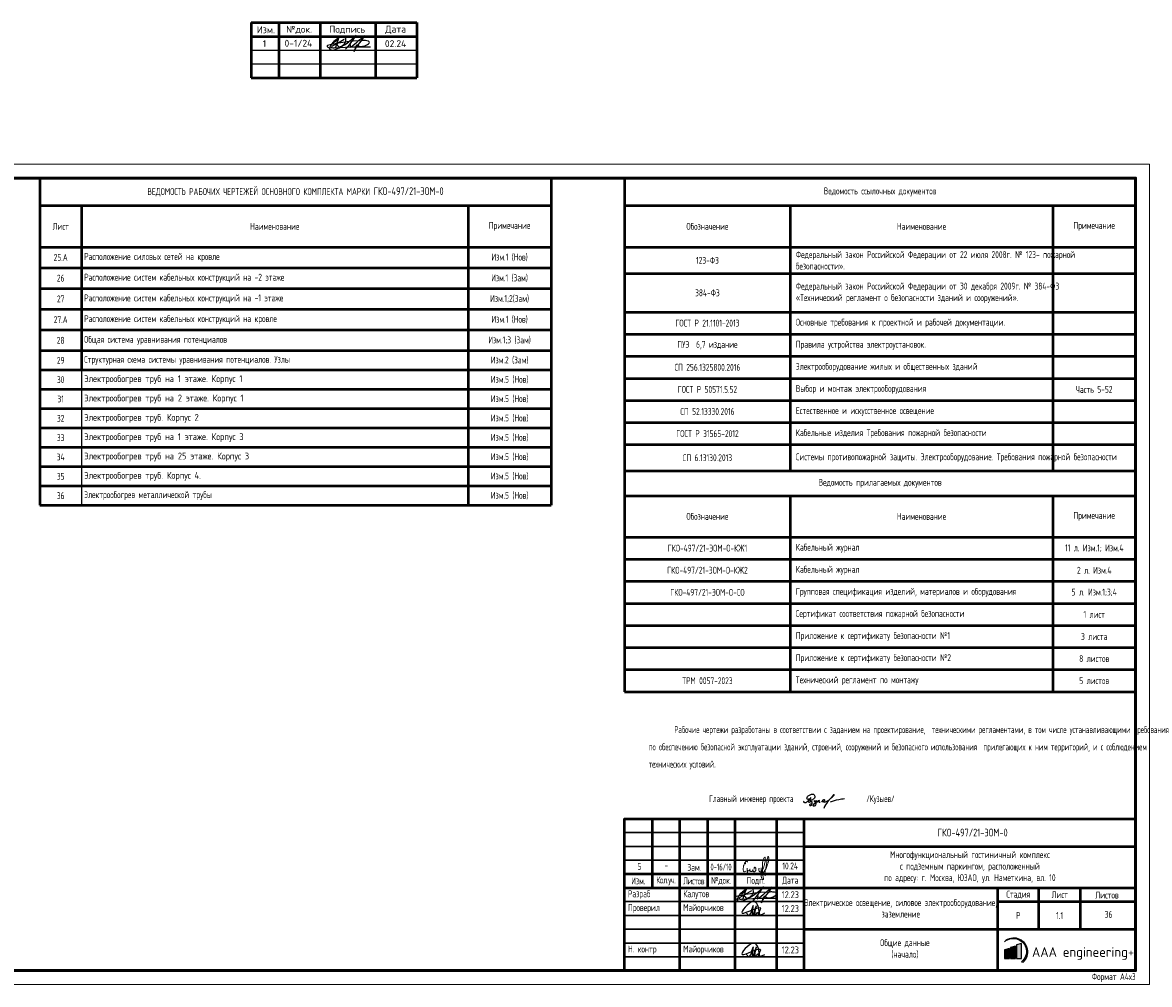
# Model space of a CAD drawing. Header units: millimetres. Extents: x -101899 to 582947, y -77476 to 345289.
# Tile 57 of 100: x 4991 to 45783, y 156781 to 191612. Entities that reach past the tile are written whole.
import ezdxf

# ---------------------------------------------------------------- set-up
doc = ezdxf.new("R2010")
doc.units = ezdxf.units.MM
doc.layers.add('A-____-NOTE-TEXT', color=5, linetype='Continuous', lineweight=5, true_color=0x0000ff)
doc.layers.add('pecat', color=7, linetype='Continuous')
doc.layers.add('текст', color=7, linetype='Continuous', lineweight=20)
doc.layers.add('ФОРМАТ', color=7, linetype='Continuous', lineweight=18)
doc.styles.add('$_Electrical_gost', font='cs_gost2304.shx', dxfattribs={"width": 0.8})
doc.styles.add('ЭН', font='GOST_Common.ttf')

# ---------------------------------------------------------------- blocks, each defined once
blk = doc.blocks.new('*U65')
at = {"layer": 'ФОРМАТ', "lineweight": 50}
for p, q in [((5, 155), (5, 90)), ((5, 145), (20, 145)), ((5, 130), (20, 130)), ((5, 110), (20, 110)), ((8, 65), (8, 90)), ((13, 5), (13, 90)), ((8, 30), (8, 65)), ((8, 65), (20, 65)), ((8, 5), (8, 30)), ((8, 30), (20, 30)), ((20, 5), (8, 5))]:
    blk.add_line(p, q, dxfattribs=at)
at = {"layer": 'ФОРМАТ', "lineweight": 35}
for p, q in [((10, 155), (10, 90)), ((14.84, 155), (14.84, 90)), ((8, 90), (20, 90)), ((8, 90), (20, 90))]:
    blk.add_line(p, q, dxfattribs=at)
at = {"layer": 'ФОРМАТ'}
blk.add_lwpolyline([(0, 297), (630, 297), (630, 0), (0, 0)], close=True, dxfattribs=at)
at = {"layer": 'ФОРМАТ', "lineweight": 53}
blk.add_lwpolyline([(20, 5), (625, 5), (625, 292), (20, 292)], close=True, dxfattribs=at)
at = {"layer": 'ФОРМАТ', "lineweight": 50}
blk.add_lwpolyline([(20, 90), (0, 90), (0, 155), (20, 155)], dxfattribs=at)
at = {"layer": 'ФОРМАТ', "lineweight": 15, "char_height": 2.5, "rotation": 90, "style": '$_Electrical_gost'}
for s, insert, width, attachment_point in [('\\pxl1,t1;Согласовано', (2.5, 90), 65, 4), ('Взам инв. №', (10.5, 77.5), 25, 5), ('Подп. и дата', (10.5, 47.5), 35, 5), ('Инв. № подп.', (10.5, 17.5), 25, 5)]:
    blk.add_mtext(s, dxfattribs=dict(at, insert=insert, width=width, attachment_point=attachment_point))
at = {"layer": 'ФОРМАТ', "lineweight": 15, "insert": (625, 2.5), "char_height": 2.5, "width": 42.3874, "attachment_point": 6, "style": '$_Electrical_gost'}
blk.add_mtext('Формат А4х3', dxfattribs=at)
blk = doc.blocks.new('А.Майорчиков')
at = {"layer": 'pecat', "color": 0, "linetype": 'ByBlock', "lineweight": -2}
for points in [[(9.15, 0.19), (6.53, 5.2), (2.48, 0.9), (9.34, 2.54), (8.41, 0.28), (10.98, 0.93)], [(4.13, 0.87), (4.88, 0.03), (6.46, 3.37), (6.66, 3.84)], [(7.72, 3.61), (6.35, 0.21), (6.57, 3.01), (6.66, 3.84)], [(7.72, 3.61), (7.56, 0.35), (8.6, 1.07), (9.07, 0.08), (9.15, 0.19)]]:
    blk.add_spline(points, degree=3, dxfattribs=at)
blk = doc.blocks.new('Штамп 3')
at = {"true_color": 0x504d51}
h = blk.add_hatch(color=251, dxfattribs=at)
h.dxf.hatch_style = 1
h.paths.add_polyline_path([(137.54, 10.47, -1.033512), (143.66, 3.22), (144.25, 3.04, 1.014927)])
at = {"true_color": 0x4b2401}
h = blk.add_hatch(color=38, dxfattribs=at)
h.dxf.hatch_style = 1
h.paths.add_polyline_path([(141.51, 8.85), (139.66, 8.38), (139.66, 4.41), (141.51, 4.41)])
at = {"true_color": 0x139b48}
h = blk.add_hatch(color=114, dxfattribs=at)
h.dxf.hatch_style = 1
h.paths.add_polyline_path([(143.68, 9.85), (141.83, 9.38), (141.83, 4.41), (143.68, 4.41)])
at = {"true_color": 0x504d51}
h = blk.add_hatch(color=251, dxfattribs=at)
h.dxf.hatch_style = 1
h.paths.add_polyline_path([(139.35, 8.01), (137.5, 7.53), (137.5, 4.41), (139.35, 4.41)])
at = {"linetype": 'ByBlock', "lineweight": 25}
blk.add_line((135, 0), (135, 0), dxfattribs=at)
at = {"color": 5, "ltscale": 100}
for points in [[(43.28, 27.38, 0.103904), (43.61, 26.69, 0.235071), (44.38, 26.28, 0.161521), (45.57, 26.81, 0.128808), (46.54, 27.99, 0.085182), (46.66, 28.82, 0.175378), (46.38, 29.61, 0.191596), (45.16, 29.94, 0.119018), (43.97, 29.48, 0.027118), (42.7, 28.54, 0.092445), (41.23, 26.84, 0.062634), (40.74, 25.89, 0.335684), (40.97, 25.21, 0.174698), (42.44, 25.15), (44.15, 25.89, 0.034647), (46.69, 27.31), (47.64, 28), (48.92, 29.08), (50.31, 30.49), (47.42, 26.46), (46.54, 25.39), (48.03, 27.11, -0.763325), (48.26, 27.01, -0.065177), (48.21, 26.72), (48.01, 26.02, 0.052351), (49.3, 26.83), (50.32, 27.69, 0.026697), (51.22, 28.47), (52.49, 29.48), (53.41, 30.32), (52.14, 28.45), (50.92, 26.96), (50.06, 25.73), (49.59, 24.51), (50.42, 26.7, -0.553862), (51.03, 26.84, 0.092612), (51.49, 26.49, 0.087518), (52.39, 26.36, 0.069253), (53.77, 26.75), (54.45, 27.11, 0.092964), (55.08, 27.61, 0.484334), (54.76, 28.29, 0.050486), (53.71, 28.47, 0.039715), (52.14, 28.45), (49.26, 28.25), (47.98, 28.16), (43.93, 27.58), (40.97, 26.99), (40.04, 26.73, 0.32462), (39.87, 26.35, 0.275801), (40.35, 26.05), (42.4, 25.92), (46.49, 26.17), (48.37, 26.19), (50.82, 26.22), (52.6, 26.25), (55.53, 26.2)], [(41.88, 27.72, 0.186939), (44.01, 29.4, 0.016559), (42.83, 26.04, -0.458633), (41.69, 25.89, -0.463695), (41.8, 26.56), (43.59, 27.58), (46.05, 29.06)]]:
    blk.add_lwpolyline(points, format="xyb", dxfattribs=at)
at = {"color": 251, "true_color": 0x504d51}
blk.add_lwpolyline([(137.54, 10.47, -1.033512), (143.66, 3.22), (144.25, 3.04, 1.014927), (137.54, 10.47)], format="xyb", dxfattribs=at)
at = {"color": 38, "true_color": 0x4b2401}
blk.add_lwpolyline([(139.66, 4.41), (141.51, 4.41), (141.51, 8.85), (139.66, 8.38)], close=True, dxfattribs=at)
at = {"color": 114, "true_color": 0x139b48}
blk.add_lwpolyline([(141.83, 4.41), (143.68, 4.41), (143.68, 9.85), (141.83, 9.38)], close=True, dxfattribs=at)
at = {"color": 251, "true_color": 0x504d51}
blk.add_lwpolyline([(137.5, 4.41), (139.35, 4.41), (139.35, 8.01), (137.5, 7.53)], close=True, dxfattribs=at)
at = {"layer": 'A-____-NOTE-TEXT'}
for points, knots in [([(48.75, 37.09), (48.7, 37.05), (48.57, 36.95), (48.63, 36.52), (48.59, 36.03), (49.14, 35.51), (49.57, 35.95), (49.51, 36.46), (49.47, 37.89), (49.46, 36.19), (49.63, 35.67), (49.68, 35.38), (49.27, 35.28), (50.23, 36.8), (50.37, 37.75), (50.97, 39.29), (50.92, 41.89), (49.94, 39.75), (50.01, 38.17), (49.88, 35.84), (50.17, 34.09), (50.27, 33.12), (49.99, 32.66), (49.36, 34.06), (49.38, 34.61), (49.34, 35.4), (50.05, 35.34), (50.78, 36.08), (51.39, 37.28), (51.82, 38.53), (52.18, 39.71), (52.33, 40.51), (51.91, 41.77), (51.4, 38.97), (51.25, 37.73), (50.74, 35.55), (50.86, 34.63), (50.91, 34.28)], [0, 0, 0, 0, 0.171393, 0.462094, 1.155737, 1.720369, 2.134476, 2.581555, 3.413728, 4.727463, 4.955197, 5.268252, 5.386123, 5.974734, 8.275816, 9.709852, 11.379458, 12.738559, 14.08585, 16.758326, 19.400492, 19.4584, 19.701898, 20.658885, 22.005926, 22.211787, 22.746414, 23.520346, 25.302356, 26.708962, 27.532365, 28.93512, 29.430518, 30.452004, 33.845551, 35.598043, 36.6598, 36.6598, 36.6598, 36.6598]), ([(44.53, 39.28), (44.49, 39.43), (44.4, 39.78), (44.11, 39.68), (43.84, 39.45), (43.63, 39.23), (43.58, 38.99), (43.67, 38.54), (43.83, 38.88), (43.61, 39.2), (43.45, 39.01), (43.3, 38.55), (43.18, 38.23), (43.08, 37.93), (43.03, 37.52), (42.98, 37.09), (42.91, 36.62), (42.96, 36.22), (43.17, 35.89), (43.48, 35.7), (43.74, 35.95), (43.88, 36.08)], [0, 0, 0, 0, 0.00156145, 0.00237391, 0.00318637, 0.00426225, 0.00533812, 0.00576408, 0.00720477, 0.00786618, 0.00889718, 0.00992817, 0.01103358, 0.01213898, 0.01353242, 0.01492586, 0.01652142, 0.01811698, 0.01894265, 0.01976832, 0.02164005, 0.02164005, 0.02164005, 0.02164005]), ([(44.33, 37.12), (44.34, 36.99), (44.39, 36.61), (44.46, 36.08), (44.5, 35.72), (44.52, 35.51), (44.45, 35.73), (44.39, 36.07), (44.41, 36.29), (44.58, 36.24), (44.82, 36.11), (45.03, 36.08), (45.22, 36.26), (45.35, 36.56), (45.44, 36.91), (45.38, 36.75), (45.33, 36.42), (45.33, 36.24), (45.46, 36.06), (45.66, 35.94), (45.87, 35.9), (46.09, 35.95), (46.27, 36.07), (46.39, 36.24), (46.45, 36.44), (46.49, 36.8), (46.47, 36.56), (46.49, 36.24), (46.53, 36.04), (46.62, 35.87), (46.81, 35.79), (47.06, 35.82), (47.27, 35.92), (47.4, 36.07), (47.48, 36.24), (47.53, 36.42), (47.56, 36.6), (47.58, 36.79), (47.57, 36.99), (47.51, 37.17), (47.4, 37.33), (47.22, 37.47), (47, 37.39), (46.85, 37.11), (46.88, 36.89), (46.89, 36.76)], [0, 0, 0, 0, 0.00129405, 0.00258809, 0.00323512, 0.00420565, 0.00547717, 0.00607914, 0.0066811, 0.00758406, 0.00823518, 0.00880474, 0.0093743, 0.01024675, 0.01089139, 0.01218066, 0.01264098, 0.01336454, 0.01415422, 0.01479727, 0.01544031, 0.01613694, 0.01683356, 0.01735602, 0.01787849, 0.01835135, 0.01966146, 0.0200997, 0.02060927, 0.02137362, 0.02213797, 0.02294275, 0.02354633, 0.0242984, 0.02484929, 0.02540017, 0.02595105, 0.02656826, 0.02718548, 0.0278027, 0.02841992, 0.02901094, 0.02976194, 0.0305756, 0.03182741, 0.03182741, 0.03182741, 0.03182741])]:
    blk.add_open_spline(points, degree=3, knots=knots, dxfattribs=at)
at = {"layer": 'ФОРМАТ', "lineweight": 50}
for p, q in [((10, 55), (10, 30)), ((20, 0), (20, 55)), ((30, 55), (30, 30)), ((40, 0), (40, 55)), ((55, 55), (55, 0)), ((65, 0), (65, 55)), ((65, 45), (185, 45)), ((0, 35), (65, 35)), ((0, 30), (185, 30)), ((135, 30), (135, 0)), ((150, 15), (150, 30)), ((164.88, 30), (164.88, 15)), ((135, 25), (185, 25)), ((65, 15), (185, 15))]:
    blk.add_line(p, q, dxfattribs=at)
at = {"layer": 'ФОРМАТ', "lineweight": 30}
for p, q in [((0, 50), (65, 50)), ((0, 45), (65, 45)), ((0, 40), (65, 40)), ((0, 25), (65, 25)), ((0, 20), (65, 20)), ((0, 15), (65, 15)), ((0, 10), (65, 10)), ((0, 5), (65, 5))]:
    blk.add_line(p, q, dxfattribs=at)
at = {"layer": 'ФОРМАТ', "lineweight": 15}
blk.add_line((150, 30), (135, 30), dxfattribs=at)
at = {"layer": 'ФОРМАТ', "lineweight": 50}
blk.add_lwpolyline([(185, 0), (0, 0), (0, 55), (185, 55)], close=True, dxfattribs=at)
at = {"color": 5, "ltscale": 100, "xscale": 0.96, "yscale": 0.96, "zscale": 0.96}
for p in [(40.23, 20), (40.23, 5)]:
    blk.add_blockref('А.Майорчиков', p, dxfattribs=at)
at = {"insert": (147.49, 8.5), "char_height": 3.5, "attachment_point": 1, "style": 'ЭН'}
blk.add_mtext('AAA engineering+', dxfattribs=at)
at = {"layer": 'текст', "char_height": 2.5, "style": '$_Electrical_gost'}
for s, insert, width, attachment_point in [('{\\H1.125x;ГКО-497/21-ЭОМ-0}', (113.3, 50), 34.3745, 4), ('Многофункциональный гостиничный комплекс\\Pс подземным паркингом, расположенный\\Pпо адресу: г. Москва, ЮЗАО, ул. Наметкина, вл. 10', (125, 37.5), 109.4637, 5), ('-', (14.48, 39.38), 2.8011, 1), ('Зам.', (22.74, 37.41), 5.9535, 4), ('{\\W0.7;0-16/10}', (31.1, 37.51), 7.9811, 4), ('Изм.', (5, 32.5), 10, 5), ('{\\T0.9;Кол.уч.}', (15, 32.5), 10, 5), ('{\\T0.9;Листов}', (25, 32.5), 10, 5), ('№док.', (35, 32.5), 10, 5), ('Подп.', (47.5, 32.5), 15, 5), ('Дата', (60, 32.5), 10, 5), (' Разраб', (0, 27.5), 20, 4), (' Калутов', (20, 27.5), 20, 4), ('{\\W0.9;12.23}', (60, 27.5), 10, 5), ('Стадия', (142.5, 27.5), 15, 5), ('Лист', (157.5, 27.5), 15, 5), ('Листов', (174.63, 27.37), 20, 5), ('Электрическое освещение, силовое электрооборудование,\\Pзаземление', (100, 22.58), 70, 5), (' Проверил', (0, 22.5), 20, 4), (' Майорчиков', (20, 22.5), 20, 4), ('{\\W0.9;12.23}', (60, 22.5), 10, 5), ('Р', (142.5, 20), 15, 5), (' Н. контр', (0, 7.5), 20, 4), ('{\\W0.9;12.23}', (60, 7.5), 10, 5), (' Майорчиков', (20, 7.5), 20, 4)]:
    blk.add_mtext(s, dxfattribs=dict(at, insert=insert, width=width, attachment_point=attachment_point))
at = {"layer": 'текст', "char_height": 2.5, "attachment_point": 1, "style": '$_Electrical_gost'}
for s, width, insert in [('\\pxsm1.5;5', 2.5, (4.66, 38.96)), ('\\pxsm1.5;10.24', 5.8481, (57.1, 39.14))]:
    blk.add_mtext_dynamic_manual_height_columns(s, width=width, gutter_width=1000, heights=[0], dxfattribs=dict(at, insert=insert))
blk = doc.blocks.new('*T361')
at = {"color": 0, "linetype": 'ByBlock', "lineweight": 50, "transparency": 16777216}
for p, q in [((0, 0), (18500, 0)), ((0, 0), (0, -18601)), ((18500, 0), (18500, -18601)), ((0, -1000), (18500, -1000)), ((6000, -1000), (6000, -10601)), ((15500, -1000), (15500, -10601)), ((0, -2500), (18500, -2500)), ((0, -3459), (18500, -3459)), ((0, -4853), (18500, -4853)), ((0, -5653), (18500, -5653)), ((0, -6453), (18500, -6453)), ((0, -7253), (18500, -7253)), ((0, -8053), (18500, -8053)), ((0, -8853), (18500, -8853)), ((0, -9653), (18500, -9653)), ((0, -10601), (18500, -10601)), ((0, -11501), (18500, -11501)), ((6000, -11501), (6000, -18601)), ((15500, -11501), (15500, -18601)), ((0, -13001), (18500, -13001)), ((0, -13801), (18500, -13801)), ((0, -14601), (18500, -14601)), ((0, -15401), (18500, -15401)), ((0, -16201), (18500, -16201)), ((0, -17001), (18500, -17001)), ((0, -17801), (18500, -17801)), ((0, -18601), (18500, -18601))]:
    blk.add_line(p, q, dxfattribs=at)
at = {"color": 0, "transparency": 16777216, "char_height": 250, "style": '$_Electrical_gost'}
for s, insert, width, attachment_point in [('Ведомость ссылочных документов', (9250, -500), 18200, 5), ('Обозначение', (3000, -1750), 5700, 5), ('Наименование', (10750, -1750), 9200, 5), ('Примечание', (17000, -1750), 2700, 5), ('{\\C256;123-ФЗ}', (3000, -2979), 5800, 5), ('{\\C256;Федеральный закон Российской Федерации от 22 июля 2008г. № 123- пожарной безопасности».}', (6200, -2979), 9100, 4), ('{\\C256;Федеральный закон Российской Федерации от 30 декабря 2009г. № 384-ФЗ «Технический регламент о безопасности зданий и сооружений».}', (6200, -4156), 9100, 4), ('{\\C256;384-ФЗ}', (3000, -4156), 5800, 5), ('{\\C256;Основные требования к проектной и рабочей документации.}', (6200, -5253), 9100, 4), ('{\\C256;ГОСТ Р 21.1101-2013}', (3000, -5253), 5800, 5), ('ПУЭ  6,7 издание ', (3000, -6053), 5800, 5), ('Правила устройства электроустановок.', (6200, -6053), 9100, 4), ('Электрооборудование жилых и общественных зданий', (6200, -6853), 9100, 4), ('СП 256.1325800.2016', (3000, -6853), 5800, 5), ('ГОСТ Р 50571.5.52', (3000, -7653), 5800, 5), ('Выбор и монтаж электрооборудования', (6200, -7653), 9100, 4), ('Часть 5-52', (17000, -7653), 2800, 5), ('{\\C256;СП 52.13330.2016}', (3000, -8453), 5800, 5), ('{\\C256;Естественное и искусственное освещение}', (6200, -8453), 9100, 4), ('{\\C256;Кабельные изделия Требования пожарной безопасности}', (6200, -9253), 9100, 4), ('{\\C256;ГОСТ Р 31565-2012}', (3000, -9253), 5800, 5), ('{\\C256;Системы противопожарной защиты. Электрооборудование. Требования пожарной безопасности}', (6200, -10127), 9100, 4), ('{\\C256;СП 6.13130.2013}', (3000, -10127), 5800, 5), ('Ведомость прилагаемых документов', (9250, -11051), 18200, 5), ('Обозначение', (3000, -12251), 5700, 5), ('Наименование', (10750, -12251), 9200, 5), ('Примечание', (17000, -12251), 2700, 5), ('11 л. Изм.1; Изм.4', (17000, -13401), 2700, 5), ('{\\C256;ГКО-497/21-ЭОМ-О-}КЖ1', (3000, -13401), 5700, 5), ('Кабельный журнал', (6200, -13401), 9100, 4), ('{\\C256;ГКО-497/21-ЭОМ-О-}КЖ2', (3000, -14201), 5700, 5), ('Кабельный журнал', (6200, -14201), 9100, 4), ('2 л. Изм.4', (17000, -14201), 2700, 5), ('Групповая спецификация изделий, материалов и оборудования', (6200, -15001), 9100, 4), ('{\\C256;ГКО-497/21-ЭОМ-О-}СО', (3000, -15001), 5700, 5), ('5 л. Изм.1;3;4', (17000, -15001), 2700, 5), ('Сертификат соответствия пожарной безопасности', (6200, -15801), 9100, 4), ('1 лист', (17000, -15801), 2700, 5), ('Приложение к сертификату безопасности №1', (6200, -16601), 9100, 4), ('3 листа', (17000, -16601), 2700, 5), ('Приложение к сертификату безопасности №2', (6200, -17401), 9100, 4), ('8 листов', (17000, -17401), 2700, 5), ('ТРМ 0057-2023', (3000, -18201), 5700, 5), ('Технический регламент по монтажу', (6200, -18201), 9100, 4), ('5 листов', (17000, -18201), 2700, 5)]:
    blk.add_mtext(s, dxfattribs=dict(at, insert=insert, width=width, attachment_point=attachment_point))
blk = doc.blocks.new('*T379')
at = {"color": 0, "linetype": 'ByBlock', "lineweight": 50, "transparency": 16777216}
for p, q in [((0, 0), (6000, 0)), ((0, 0), (0, -2000)), ((1000, 0), (1000, -2000)), ((2500, 0), (2500, -2000)), ((4500, 0), (4500, -2000)), ((6000, 0), (6000, -2000)), ((0, -500), (6000, -500)), ((0, -2000), (6000, -2000))]:
    blk.add_line(p, q, dxfattribs=at)
at = {"color": 0, "linetype": 'ByBlock', "lineweight": -2, "transparency": 16777216}
for p, q in [((0, -1000), (6000, -1000)), ((0, -1500), (6000, -1500))]:
    blk.add_line(p, q, dxfattribs=at)
blk = doc.blocks.new('*T391')
at = {"color": 0, "linetype": 'ByBlock', "lineweight": 50, "transparency": 16777216}
for p, q in [((0, 0), (18500, 0)), ((0, 0), (0, -11850)), ((18500, 0), (18500, -11850)), ((0, -1000), (18500, -1000)), ((1500, -1000), (1500, -6950)), ((15500, -1000), (15500, -11850)), ((0, -2500), (18500, -2500)), ((0, -3250), (18500, -3250)), ((0, -4000), (18500, -4000)), ((0, -4750), (18500, -4750)), ((0, -5500), (18500, -5500)), ((0, -6250), (18500, -6250)), ((0, -6950), (18500, -6950)), ((0, -7650), (18500, -7650)), ((0, -8350), (18500, -8350)), ((0, -9050), (18500, -9050)), ((0, -9750), (18500, -9750)), ((0, -10450), (18500, -10450)), ((0, -11150), (18500, -11150)), ((0, -11850), (18500, -11850))]:
    blk.add_line(p, q, dxfattribs=at)
at = {"color": 0, "linetype": 'ByBlock', "lineweight": -2, "transparency": 16777216}
blk.add_line((1500, -6950), (1500, -11850), dxfattribs=at)
at = {"color": 0, "transparency": 16777216, "char_height": 250, "style": '$_Electrical_gost'}
for s, insert, width, attachment_point in [('ВЕДОМОСТЬ РАБОЧИХ ЧЕРТЕЖЕЙ ОСНОВНОГО КОМПЛЕКТА МАРКИ {\\H1.125x;\\C256;ГКО-497/21-ЭОМ-0}', (9250, -500), 18200, 5), ('Лист', (750, -1750), 1200, 5), ('Наименование', (8500, -1750), 13700, 5), ('Примечание', (17000, -1750), 2700, 5), ('25.А', (750, -2875), 1200, 5), ('{\\C256;Расположение силовых сетей на кровле}', (1600, -2875), 13800, 4), ('Изм.1 (Нов)', (17000, -2875), 2700, 5), ('26', (750, -3625), 1200, 5), ('{\\C256;Расположение систем кабельных конструкций на -2 этаже}', (1600, -3625), 13800, 4), ('Изм.1 (Зам)', (17000, -3625), 2700, 5), ('27', (750, -4375), 1200, 5), ('{\\C256;Расположение систем кабельных конструкций на -1 этаже}', (1600, -4375), 13800, 4), ('Изм.1;2(Зам)', (17000, -4375), 2700, 5), ('27.А', (750, -5125), 1200, 5), ('{\\C256;Расположение систем кабельных конструкций на кровле}', (1600, -5125), 13800, 4), ('Изм.1 (Нов)', (17000, -5125), 2700, 5), ('Изм.1;3 (Зам)', (17000, -5875), 2700, 5), ('28', (750, -5875), 1200, 5), ('{\\C256;Общая система уравнивания потенциалов}', (1600, -5875), 13800, 4), ('29', (750, -6600), 1200, 5), ('{\\C256;Структурная схема системы уравнивания потенциалов. Узлы}', (1600, -6600), 13800, 4), ('Изм.2 (Зам)', (17000, -6600), 2700, 5), ('30', (750, -7300), 1200, 5), ('{\\W0.9;\\C256;Электрообогрев труб на 1 этаже. Корпус 1 }', (1600, -7300), 13800, 4), ('Изм.5 (Нов)', (17000, -7300), 2700, 5), ('31', (750, -8000), 1200, 5), ('{\\W0.9;\\C256;Электрообогрев труб на 2 этаже. Корпус 1 }', (1600, -8000), 13800, 4), ('Изм.5 (Нов)', (17000, -8000), 2700, 5), ('32', (750, -8700), 1200, 5), ('{\\W0.9;\\C256;Электрообогрев труб. Корпус 2}', (1600, -8700), 13800, 4), ('Изм.5 (Нов)', (17000, -8700), 2700, 5), ('33', (750, -9400), 1200, 5), ('{\\W0.9;\\C256;Электрообогрев труб на 1 этаже. Корпус 3}', (1600, -9400), 13800, 4), ('Изм.5 (Нов)', (17000, -9400), 2700, 5), ('34', (750, -10100), 1200, 5), ('{\\W0.9;\\C256;Электрообогрев труб на 25 этаже. Корпус 3}', (1600, -10100), 13800, 4), ('Изм.5 (Нов)', (17000, -10100), 2700, 5), ('35', (750, -10800), 1200, 5), ('{\\W0.9;\\C256;Электрообогрев труб. Корпус 4.}', (1600, -10800), 13800, 4), ('Изм.5 (Нов)', (17000, -10800), 2700, 5), ('36', (750, -11500), 1200, 5), ('{\\C7;Электрообогрев металлической трубы}', (1600, -11500), 13800, 4), ('Изм.5 (Нов)', (17000, -11500), 2700, 5)]:
    blk.add_mtext(s, dxfattribs=dict(at, insert=insert, width=width, attachment_point=attachment_point))

msp = doc.modelspace()

# ---------------------------------------------------------------- linework, layer by layer
at = {"color": 5, "ltscale": 100}
for points in [[(16359.4, 190846.6, 0.103904), (16392.5, 190777.9, 0.2350713), (16469.9, 190737.4, 0.1615215), (16588.8, 190789.8, 0.1288083), (16685.4, 190907.5, 0.0851825), (16698, 190990.7, 0.1753776), (16669.8, 191069.9, 0.1915956), (16548, 191103, 0.1190184), (16428.4, 191056.8, 0.0271183), (16302.1, 190963.3, 0.0924447), (16154.7, 190792.8, 0.0626343), (16106.3, 190698.1, 0.3356843), (16129.1, 190630.2, 0.1746984), (16276, 190623.5), (16447.2, 190697.9, 0.0346471), (16700.9, 190839.7), (16796.1, 190909), (16923.6, 191017.4), (17063.1, 191158.3), (16773.8, 190754.5), (16685.5, 190648.3), (16834.3, 190820, -0.7633251), (16857.9, 190810.1, -0.0651771), (16852.5, 190780.6), (16832.7, 190710.8, 0.052351), (16961.9, 190792.3), (17063.9, 190877.5, 0.0266965), (17154.1, 190956.2), (17280.9, 191057.3), (17373.2, 191141.3), (17246.3, 190953.9), (17123.4, 190804.5), (17038, 190682.2), (16991.3, 190560), (17074.3, 190778.7, -0.5538621), (17134.6, 190793.3, 0.0926124), (17180.4, 190758.2, 0.0875177), (17270.5, 190745.3, 0.0692528), (17409.3, 190783.5), (17477, 190819.4, 0.092964), (17540, 190869.4, 0.4843344), (17508.2, 190937.8, 0.0504862), (17403, 190956, 0.0397149), (17246.3, 190953.9), (16958.1, 190933.9), (16829.6, 190924.9), (16424.9, 190867), (16129.1, 190808), (16035.9, 190781.6, 0.3246198), (16019.2, 190744, 0.2758008), (16066.4, 190713.5), (16271.4, 190701.3), (16680.6, 190725.4), (16868.9, 190727.9), (17113.7, 190731.2), (17291.8, 190733.5), (17585.1, 190728.6)], [(16219.6, 190881.2, 0.1869387), (16432.6, 191048.8, 0.0165586), (16315.2, 190712.6, -0.4586332), (16200.7, 190697.5, -0.4636946), (16212, 190764.9), (16390.6, 190866.6), (16637.1, 191014.5)]]:
    msp.add_lwpolyline(points, format="xyb", dxfattribs=at)
at = {"color": 5}
for points in [[(33408.3, 163484), (33385.4, 163525.4), (33406.8, 163582.5), (33455.4, 163625.3), (33552.5, 163668.8), (33588.9, 163674.5), (33641.1, 163648.9), (33665.4, 163593.9), (33653.9, 163528.3), (33557.5, 163459.1), (33481.8, 163451.2), (33433.3, 163470.5), (33432.6, 163489.7), (33466.8, 163506.9), (33479.2, 163467.1), (33449.5, 163420), (33442.7, 163393.4), (33460.2, 163382.1), (33502.4, 163393.1), (33523, 163412.3), (33526.7, 163422.8), (33522.5, 163425.6), (33518.8, 163422.8), (33520.8, 163419.4), (33523, 163418.8), (33526.2, 163406.1), (33566.3, 163407), (33566.9, 163406.4), (33562.9, 163402.2), (33558.4, 163397.8), (33558, 163379.2), (33553.6, 163291.4), (33518.5, 163248.3), (33486.3, 163257.1), (33483.4, 163283.4), (33502.4, 163309), (33540.5, 163327.3)], [(33916.7, 163415.9), (33938.4, 163405.5), (33994, 163419.7), (34028.5, 163444.2), (34029.4, 163459.2), (34010.1, 163468.2), (33959.1, 163451.7), (33952.1, 163424.4), (33978.5, 163393.3), (34061.5, 163398.4), (34365.1, 163636.5), (34369.9, 163642.3), (34369.9, 163649.9), (34358, 163653.7), (34347.1, 163645.2), (34022.6, 163222.8), (33992.9, 163149.2)], [(33524, 163555.7), (33482.3, 163483.7), (33392.5, 163397.5), (33307, 163354.4), (33274.5, 163387.6), (33285.1, 163427.9)], [(33628.6, 163425.4), (33667.2, 163439.3), (33692.3, 163425.4), (33690.5, 163420.7), (33661.2, 163402.1), (33675.6, 163394.7), (33702.1, 163343.1), (33696.5, 163281.3), (33640.7, 163234.4), (33605.4, 163255.3), (33617, 163287.3), (33672.8, 163346.8), (33724.9, 163398), (33743, 163441.2)], [(33743, 163441.2), (33725.4, 163387.5), (33727.7, 163375.7), (33739.8, 163378), (33811.9, 163442.6), (33818.4, 163448.6), (33831.4, 163426.8), (33818.4, 163410), (33813.7, 163401.2), (33825.8, 163385.9), (33867.7, 163374.7)], [(34232.8, 163398.1), (34533.8, 163483.7), (34747.9, 163511.8)]]:
    msp.add_spline(points, degree=3, dxfattribs=at)

# ---------------------------------------------------------------- block references
for name, p in [('*T379', (13269.1, 191612)), ('*T391', (5621.2, 185981.1)), ('*T361', (26782.5, 185981.1))]:
    msp.add_blockref(name, p)
at = {"xscale": 100, "yscale": 100, "zscale": 100}
for name, p in [('*U65', (-17217.5, 156781.1)), ('Штамп 3', (26782.5, 157281.1))]:
    msp.add_blockref(name, p, dxfattribs=at)

# ---------------------------------------------------------------- texts
at = {"layer": 'текст', "insert": (27655.6, 166134.4), "char_height": 250, "attachment_point": 1, "style": '$_Electrical_gost'}
msp.add_mtext_dynamic_manual_height_columns('\\pxsm1.5;^IРабочие чертежи разработаны в соответствии с заданием на проектирование,  техническими регламентами, в том числе устанавливающими требования по обеспечению безопасной эксплуатации зданий, строений, сооружений и безопасного использования  прилегающих к ним территорий, и с соблюдением технических условий. \\P\\P^I           Главный инженер проекта                       /Кузыев/', width=16992.504, gutter_width=1000, heights=[0], dxfattribs=at)
at = {"layer": 'текст', "char_height": 250, "style": '$_Electrical_gost'}
for s, insert, width, attachment_point in [('1.1', (42405.2, 159402.3), 684.263, 1), ('36', (44161.8, 159440.5), 305.427, 1), ('Общие данные\\P(начало)', (36929, 158072.8), 1887.083, 5)]:
    msp.add_mtext(s, dxfattribs=dict(at, insert=insert, width=width, attachment_point=attachment_point))
at = {"layer": 'ФОРМАТ', "char_height": 250, "style": '$_Electrical_gost'}
for s, insert, width, attachment_point in [('{\\fISOCPEUR|b0|i0|c204|p34;\\W1;Изм.}', (13798.4, 191348), 1228.256, 5), ('{\\fISOCPEUR|b0|i0|c204|p34;\\W1;№док.}', (15002.4, 191348), 1228.256, 5), ('{\\fISOCPEUR|b0|i0|c204|p34;\\W1;Подпись}', (16743.3, 191348), 1228.256, 5), ('{\\fISOCPEUR|b0|i0|c204|p34;\\W1;Дата}', (18498.4, 191348), 1228.256, 5), ('{\\fISOCPEUR|b0|i0|c204|p34;\\W1;1}', (13748.4, 190848), 1228.256, 5), ('\\A1;{\\fISOCPEUR|b0|i0|c204|p34;\\W1;0-1/24}', (14474.7, 190862), 1099.789, 4), ('{\\fISOCPEUR|b0|i0|c204|p34;\\W1;02.24}', (18494.4, 190848), 1228.256, 5)]:
    msp.add_mtext(s, dxfattribs=dict(at, insert=insert, width=width, attachment_point=attachment_point))

doc.saveas('drawing.dxf')
